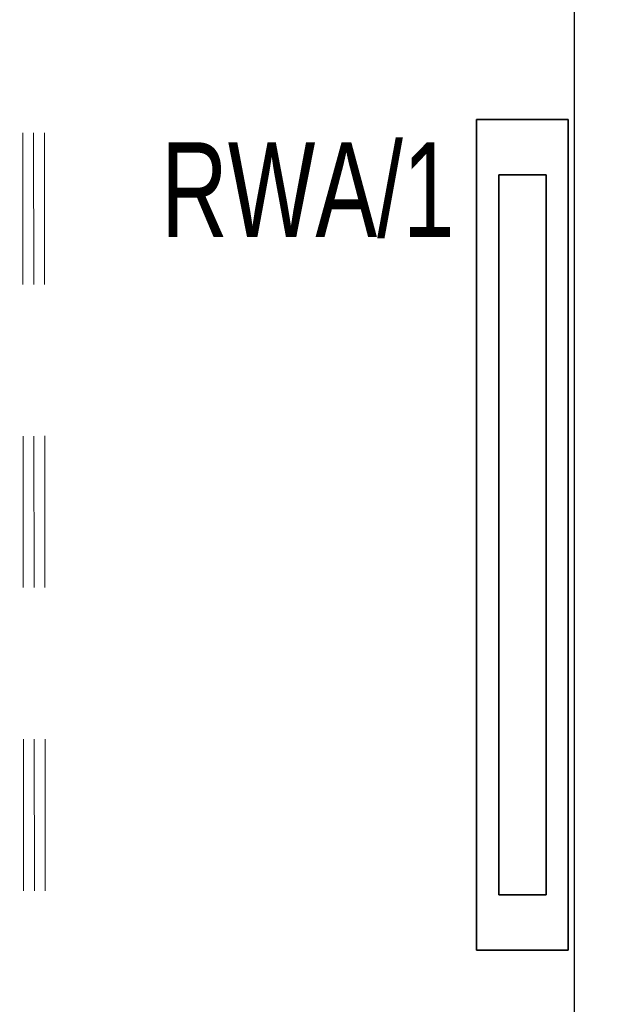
# Model space of a CAD drawing. Header units: millimetres. Extents: x -70539 to 23478, y -51814 to 44720.
# Tile 241 of 256: x -33219 to -32271, y 24596 to 26155. Entities that reach past the tile are written whole.
import ezdxf
from ezdxf import colors
from ezdxf.entities.mleader import LeaderData, LeaderLine
from ezdxf.math import Vec2, Vec3

# ---------------------------------------------------------------- set-up
doc = ezdxf.new("R2010")
doc.units = ezdxf.units.MM
doc.linetypes.add('A.01 RZUT PARTERU$0$Przerywana', pattern=[48, 24, -24])
doc.layers.add('A.01 RZUT PARTERU$0$00 - SUFIT Z BLACHY_Nr_pióra__95', color=7, linetype='Continuous', lineweight=13, true_color=0x7c7c7c)
doc.layers.add('DLX_LUM', color=1, linetype='Continuous', true_color=0xff0000)
doc.layers.add('e_adresy', color=10, linetype='Continuous')
doc.layers.add('IS_Wentylacja_Opis', color=5, linetype='Continuous', lineweight=13)
doc.layers.add('XREF', color=8, linetype='Continuous', lineweight=9)
doc.styles.get("Standard").update_dxf_attribs({"font": 'arial.ttf'})

# ---------------------------------------------------------------- blocks, each defined once
blk = doc.blocks.new('A.01 RZUT PARTERU')
at = {"layer": 'A.01 RZUT PARTERU$0$00 - SUFIT Z BLACHY_Nr_pióra__95', "color": 8, "linetype": 'A.01 RZUT PARTERU$0$Przerywana', "lineweight": 5}
for p, q in [((526.82, 61.31), (524.21, 2517.59)), ((528.54, 61.31), (525.92, 2517.6)), ((530.26, 61.32), (527.64, 2517.6))]:
    blk.add_line(p, q, dxfattribs=at)

msp = doc.modelspace()

# ---------------------------------------------------------------- block references
at = {"layer": 'XREF', "xscale": 10, "yscale": 10, "zscale": 10}
msp.add_blockref('A.01 RZUT PARTERU', (-38460.6, 5442.3), dxfattribs=at)

# ---------------------------------------------------------------- next in the draw order: linework, layer by layer
msp.add_lwpolyline([(-32240.4, 35380.9), (-32240.4, 6166.7), (-32340.4, 6166.7), (-32340.4, 35380.9), (-32240.4, 35380.9)])
at = {"layer": 'DLX_LUM'}
for points in [[(-32495.3, 25996.3, 0), (-32495.3, 24681.3, 0)], [(-32495.3, 24681.3, 0), (-32495.3, 25996.3, 0)], [(-32495.3, 25996.3, 0), (-32495.3, 25996.3, 0)], [(-32350.3, 25996.3, 0), (-32495.3, 25996.3, 0)], [(-32495.3, 25996.3, 0), (-32495.3, 25996.3, 0)], [(-32495.3, 25996.3, 0), (-32350.3, 25996.3, 0)], [(-32495.3, 25996.3, 0), (-32350.3, 25996.3, 0)], [(-32495.3, 24681.3, 0), (-32495.3, 25996.3, 0)], [(-32350.3, 25996.3, 0), (-32495.3, 25996.3, 0)], [(-32495.3, 25996.3, 0), (-32495.3, 24681.3, 0)], [(-32350.3, 24681.3, 0), (-32350.3, 25996.3, 0)], [(-32350.3, 25996.3, 0), (-32350.3, 25996.3, 0)], [(-32350.3, 25996.3, 0), (-32350.3, 24681.3, 0)], [(-32350.3, 25996.3, 0), (-32350.3, 25996.3, 0)], [(-32350.3, 25996.3, 0), (-32350.3, 24681.3, 0)], [(-32350.3, 24681.3, 0), (-32350.3, 25996.3, 0)], [(-32460.3, 25908.8, 0), (-32460.3, 24768.8, 0)], [(-32385.3, 25908.8, 0), (-32460.3, 25908.8, 0)], [(-32460.3, 24768.8, 0), (-32460.3, 25908.8, 0)], [(-32460.3, 25908.8, 0), (-32385.3, 25908.8, 0)], [(-32385.3, 24768.8, 0), (-32385.3, 25908.8, 0)], [(-32385.3, 25908.8, 0), (-32385.3, 24768.8, 0)], [(-32460.3, 24768.8, 0), (-32385.3, 24768.8, 0)], [(-32385.3, 24768.8, 0), (-32460.3, 24768.8, 0)], [(-32495.3, 24681.3, 0), (-32495.3, 24681.3, 0)], [(-32495.3, 24681.3, 0), (-32350.3, 24681.3, 0)], [(-32350.3, 24681.3, 0), (-32495.3, 24681.3, 0)], [(-32495.3, 24681.3, 0), (-32495.3, 24681.3, 0)], [(-32350.3, 24681.3, 0), (-32495.3, 24681.3, 0)], [(-32495.3, 24681.3, 0), (-32350.3, 24681.3, 0)], [(-32350.3, 24681.3, 0), (-32350.3, 24681.3, 0)], [(-32350.3, 24681.3, 0), (-32350.3, 24681.3, 0)]]:
    msp.add_polyline3d(points, dxfattribs=at)

# ---------------------------------------------------------------- next in the draw order: texts
at = {"layer": 'e_adresy', "width": 0.7}
msp.add_text('RWA/1', height=150, dxfattribs=at).set_placement((-32994.9, 25810.3))

# ---------------------------------------------------------------- next in the draw order: leaders
at = {"layer": 'IS_Wentylacja_Opis'}
ml = msp.add_multileader_mtext('Standard', dxfattribs=at)
ml.set_content('{\\A1;\\fArial Narrow|b0|i0|c161|p0;Załączanie wentylatorów LWA.H2-1.1-1.2 \\Pz systemu detekcji H{\\H0.7x;\\S^ 2;} z jednoczesnym otwarciem bram wjazdowych.\\fArial|b0|i0|c238|p0; }', color=256)
ml.set_leader_properties()
ml.build(insert=Vec2(0, 0))
ml.multileader.update_dxf_attribs({"dogleg_length": 150, "arrow_head_size": 150})
ctx = ml.context
ctx.base_point, ctx.char_height, ctx.arrow_head_size, ctx.plane_origin = Vec3(-31304.9, 26259.8, -2), 200, 150, Vec3(-67807119.1, -56901667.4, -2)
notes = []
notes.append((ctx, [(0, (1, 1, 0), (-31701.4, 26259.8, -2), (1, 0), 396.5, [(0, [(-32464.6, 27158.6, -2)], 0, [])])]))
ctx.mtext.insert, ctx.mtext.width = Vec3(-31302.9, 26389.7, -2), 4881.725
for ctx, leaders in notes:
    for number, flags, end, landing, length, lines in leaders:
        leader = LeaderData()
        leader.index, (leader.has_last_leader_line, leader.has_dogleg_vector, leader.attachment_direction) = number, flags
        leader.last_leader_point, leader.dogleg_vector, leader.dogleg_length = Vec3(end), Vec3(landing), length
        for number, points, colour, breaks in lines:
            line = LeaderLine()
            line.index, line.vertices, line.color, line.breaks = number, Vec3.list(points), colors.encode_raw_color(colour), breaks
            leader.lines.append(line)
        ctx.leaders.append(leader)

doc.saveas('drawing.dxf')
